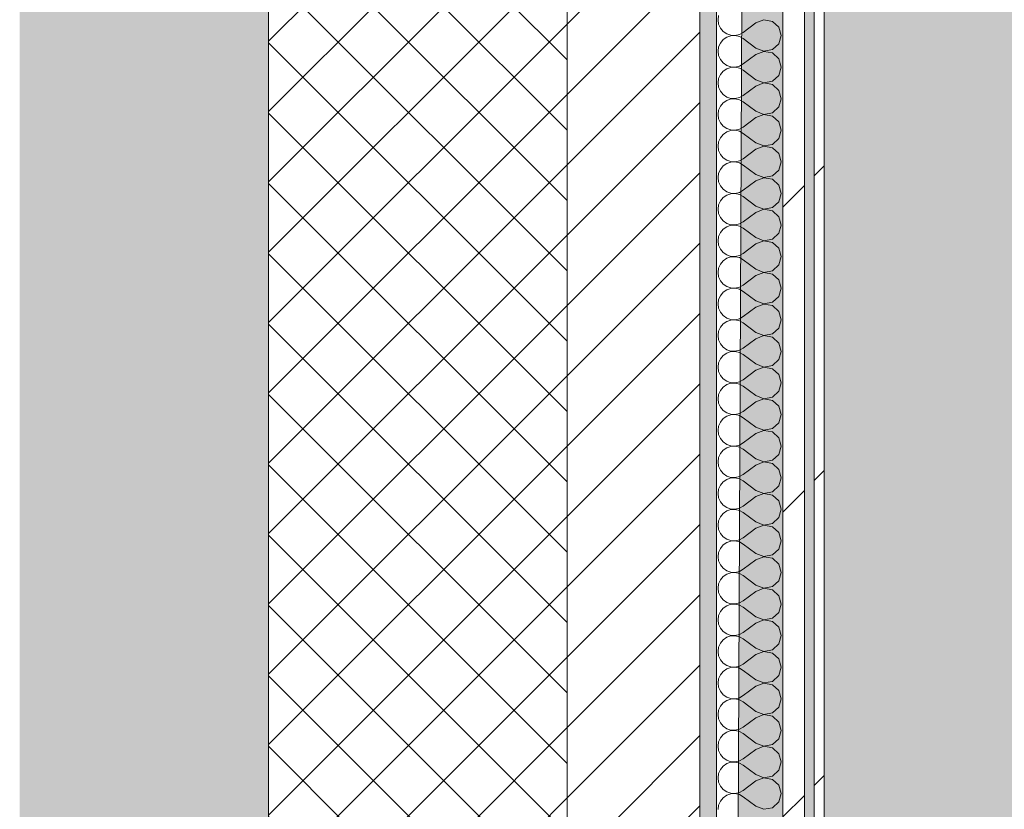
# Model space of a CAD drawing. Header units: millimetres. Extents: x -40968 to 13979, y -19284 to 4746.
# Tile 180 of 234: x -2101 to -1508, y -8990 to -8514. Entities that reach past the tile are written whole.
import ezdxf
from ezdxf.enums import TextEntityAlignment as Align

# ---------------------------------------------------------------- set-up
doc = ezdxf.new("R2010")
doc.units = ezdxf.units.MM
doc.header["$MEASUREMENT"] = 0
doc.linetypes.add('Wipeout_Contour', pattern=[1000, 0, -1000])
for name, color, linetype in [('12_FAÇ_Façana', 7, 'Continuous'), ('Nuevo_05_AUX_Treball', 7, 'Continuous'), ('Nuevo_08_E_Envans secs', 7, 'Continuous')]:
    doc.layers.add(name, color=color, linetype=linetype)
for name, color, linetype, lineweight, true_color in [('12_FAÇ_Façana_Pluma_Nº__102', 7, 'Continuous', 5, 0xcccccc), ('12_FAÇ_Façana_Pluma_Nº__174', 7, 'Continuous', 13, 0xe4ad2c), ('12_FAÇ_Façana_Pluma_Nº__176', 7, 'Continuous', 15, 0x93a0c6), ('Nuevo_05_AUX_Treball_Pluma_Nº__3', 7, 'Continuous', 5, 0xa4a4a4), ('Nuevo_08_E_Envans secs_Pluma_Nº__102', 7, 'Continuous', 5, 0xcccccc), ('Nuevo_08_E_Envans secs_Pluma_Nº__171', 171, 'Continuous', 13, 0xaaaaff), ('Nuevo_08_E_Envans secs_Pluma_Nº__177', 7, 'Continuous', 15, 0xf7e046)]:
    doc.layers.add(name, color=color, linetype=linetype, lineweight=lineweight, true_color=true_color)
for name, color, linetype, lineweight in [('12_FAÇ_Façana_Pluma_Nº__2', 8, 'Continuous', 5), ('12_FAÇ_Façana_Pluma_Nº__7', 7, 'Continuous', 5), ('Nuevo_08_E_Envans secs_Pluma_Nº__1', 7, 'Continuous', 5), ('Nuevo_Sellos de Zona Archicad_Pluma_Nº__1', 7, 'Continuous', 5)]:
    doc.layers.add(name, color=color, linetype=linetype, lineweight=lineweight)
doc.styles.add('Estilo_Generado_1', font='txt')
pattern_1 = [(45, (0, 0), (-183.848, 183.848), [195, -65]), (45, (7e-14, 183.85), (-183.848, 183.848), [195, -65])]

# ---------------------------------------------------------------- blocks, each defined once
blk = doc.blocks.new('Planta 2_Passadís_5_1', base_point=(-1416.7, 3400.2))
at = {"layer": 'Nuevo_05_AUX_Treball', "linetype": 'Continuous', "lineweight": 0, "true_color": 0xe5e5e5}
blk.add_hatch(color=254, dxfattribs=at).paths.add_polyline_path([(-28277.4, 3863.45), (-28277.4, 2109.55), (-1619.32, 2109.55), (-1682.64, -12338.98), (-3637.99, -12338.98), (-3641.2, -17111.12), (363.89, -17130.66), (363.89, -11988.98), (6068.89, -11988.98), (6068.89, -9207.42), (358.89, -9207.42), (358.89, 2108.94), (7332.11, 2109.55), (7331.95, 3863.45)])
at = {"layer": 'Nuevo_05_AUX_Treball_Pluma_Nº__3', "color": 253, "linetype": 'Continuous', "lineweight": 5, "true_color": 0xa4a4a4, "flags": 128}
blk.add_lwpolyline([(-28277.4, 3863.45), (-28277.4, 2109.55), (-1619.32, 2109.55), (-1682.64, -12338.98), (-3637.99, -12338.98), (-3641.2, -17111.12), (363.89, -17130.66), (363.89, -11988.98), (6068.89, -11988.98), (6068.89, -9207.42), (358.89, -9207.42), (358.89, 2108.94), (7332.11, 2109.55), (7331.95, 3863.45)], close=True, dxfattribs=at)
at = {"layer": 'Nuevo_Sellos de Zona Archicad_Pluma_Nº__1', "color": 7, "lineweight": 5, "style": 'Estilo_Generado_1'}
for tag, p in [('ROOM_NAME', (-1416.7, 3342.05)), ('ROOM_NUMBER', (-1416.7, 3117.65)), ('ROOM_AREA', (-1416.7, 2890.28))]:
    blk.add_attdef(tag, text='', height=120, dxfattribs=at).set_placement(p, align=Align.TOP_LEFT)
blk = doc.blocks.new('Muro_1_1', base_point=(-1681.11, -1193.98))
at = {"layer": '12_FAÇ_Façana_Pluma_Nº__102', "linetype": 'Continuous', "lineweight": 0, "true_color": 0xe5e5e5}
blk.add_hatch(color=254, dxfattribs=at).paths.add_polyline_path([(-2101.11, -10658.98), (-1951.11, -10658.98), (-1951.11, -7438.98), (-1971.11, -7438.98), (-1971.11, -6988.97), (-1951.11, -6988.97), (-1951.11, -1638.98), (-2101.11, -1638.98)])
at = {"layer": '12_FAÇ_Façana_Pluma_Nº__174', "linetype": 'Continuous', "lineweight": 13, "true_color": 0xe4ad2c}
h = blk.add_hatch(dxfattribs=at)
h.set_pattern_fill('SATE_Aislamiento_0001', color=42, style=0, pattern_type=2)
h.set_pattern_definition([(45, (0, 0), (-21.2132, 21.2132), []), (135, (0, 0), (21.2132, 21.2132), [])])
h.paths.add_polyline_path([(-1951.11, -7438.98), (-1951.11, -10658.98), (-1771.11, -10658.98), (-1771.11, -7438.98)])
at = {"layer": '12_FAÇ_Façana_Pluma_Nº__176', "linetype": 'Continuous', "lineweight": 0, "true_color": 0x495063}
blk.add_hatch(color=251, dxfattribs=at).paths.add_polyline_path([(-1691.11, -7438.98), (-1691.11, -10658.98), (-1681.11, -10658.98), (-1681.11, -7438.98)])
at = {"layer": '12_FAÇ_Façana_Pluma_Nº__2', "linetype": 'Continuous', "lineweight": 5}
h = blk.add_hatch(dxfattribs=at)
h.set_pattern_fill('Ceramic_0001', color=8, style=0, pattern_type=2)
h.set_pattern_definition([(45, (0, 0), (-21.2132, 21.2132), [])])
h.paths.add_polyline_path([(-1771.11, -7438.98), (-1771.11, -10658.98), (-1691.11, -10658.98), (-1691.11, -7438.98)])
at = {"layer": '12_FAÇ_Façana_Pluma_Nº__7', "color": 7, "linetype": 'Continuous', "lineweight": 5}
for p, q in [((-1951.11, -7438.98), (-1951.11, -10658.98)), ((-1771.11, -10658.98), (-1771.11, -7438.98)), ((-1691.11, -10658.98), (-1691.11, -7438.98))]:
    blk.add_line(p, q, dxfattribs=at)
at = {"layer": '12_FAÇ_Façana_Pluma_Nº__7', "color": 7, "linetype": 'Continuous', "lineweight": 5, "flags": 128}
blk.add_lwpolyline([(-1681.11, -10658.98), (-1681.11, -7438.98)], dxfattribs=at)
blk = doc.blocks.new('*X372')
at = {"layer": 'Nuevo_08_E_Envans secs_Pluma_Nº__102', "color": 254, "linetype": 'Continuous', "lineweight": 5, "true_color": 0xcccccc}
for p, q in [((-1679.79, -8511.68), (-1680.16, -8514.29)), ((-1680.16, -8514.29), (-1679.79, -8516.89)), ((-1679.79, -8516.89), (-1678.73, -8519.29)), ((-1657.3, -8516.19), (-1664.92, -8521.9)), ((-1652.44, -8514.32), (-1657.3, -8516.19)), ((-1647.33, -8515.29), (-1652.44, -8514.32)), ((-1643.48, -8518.8), (-1647.33, -8515.29)), ((-1678.73, -8519.29), (-1677.06, -8521.32)), ((-1677.06, -8521.32), (-1674.89, -8522.8)), ((-1674.89, -8522.8), (-1672.4, -8523.64)), ((-1667.22, -8523.18), (-1664.92, -8521.9)), ((-1642.06, -8523.81), (-1643.48, -8518.8)), ((-1678.73, -8528.33), (-1679.79, -8530.73)), ((-1677.06, -8526.3), (-1678.73, -8528.33)), ((-1674.89, -8524.81), (-1677.06, -8526.3)), ((-1672.4, -8523.98), (-1674.89, -8524.81)), ((-1672.4, -8523.64), (-1669.78, -8523.77)), ((-1669.78, -8523.85), (-1672.4, -8523.98)), ((-1669.78, -8523.77), (-1667.22, -8523.18)), ((-1667.22, -8524.44), (-1669.78, -8523.85)), ((-1664.92, -8525.71), (-1667.22, -8524.44)), ((-1657.3, -8531.43), (-1664.92, -8525.71)), ((-1647.33, -8532.33), (-1643.48, -8528.82)), ((-1643.48, -8528.82), (-1642.06, -8523.81)), ((-1679.79, -8530.73), (-1680.16, -8533.33)), ((-1680.16, -8533.33), (-1679.79, -8535.94)), ((-1657.3, -8531.43), (-1652.44, -8533.29)), ((-1652.44, -8533.37), (-1657.3, -8535.24)), ((-1652.44, -8533.29), (-1647.33, -8532.33)), ((-1647.33, -8534.34), (-1652.44, -8533.37)), ((-1643.48, -8537.85), (-1647.33, -8534.34)), ((-1679.79, -8535.94), (-1678.73, -8538.34)), ((-1678.73, -8538.34), (-1677.06, -8540.36)), ((-1677.06, -8540.36), (-1674.89, -8541.85)), ((-1657.3, -8535.24), (-1664.92, -8540.95)), ((-1642.06, -8542.86), (-1643.48, -8537.85)), ((-1677.06, -8545.35), (-1678.73, -8547.37)), ((-1674.89, -8543.86), (-1677.06, -8545.35)), ((-1674.89, -8541.85), (-1672.4, -8542.69)), ((-1672.4, -8543.02), (-1674.89, -8543.86)), ((-1672.4, -8542.69), (-1669.78, -8542.82)), ((-1669.78, -8542.9), (-1672.4, -8543.02)), ((-1669.78, -8542.82), (-1667.22, -8542.22)), ((-1667.22, -8543.49), (-1669.78, -8542.9)), ((-1667.22, -8542.22), (-1664.92, -8540.95)), ((-1664.92, -8544.76), (-1667.22, -8543.49)), ((-1657.3, -8550.48), (-1664.92, -8544.76)), ((-1643.48, -8547.86), (-1642.06, -8542.86)), ((-1679.79, -8549.78), (-1680.16, -8552.38)), ((-1680.16, -8552.38), (-1679.79, -8554.98)), ((-1678.73, -8547.37), (-1679.79, -8549.78)), ((-1657.3, -8550.48), (-1652.44, -8552.34)), ((-1652.44, -8552.42), (-1657.3, -8554.29)), ((-1652.44, -8552.34), (-1647.33, -8551.38)), ((-1647.33, -8553.39), (-1652.44, -8552.42)), ((-1647.33, -8551.38), (-1643.48, -8547.86)), ((-1679.79, -8554.98), (-1678.73, -8557.39)), ((-1678.73, -8557.39), (-1677.06, -8559.41)), ((-1657.3, -8554.29), (-1664.92, -8560)), ((-1643.48, -8556.9), (-1647.33, -8553.39)), ((-1642.06, -8561.9), (-1643.48, -8556.9)), ((-1677.06, -8564.4), (-1678.73, -8566.42)), ((-1677.06, -8559.41), (-1674.89, -8560.9)), ((-1674.89, -8562.91), (-1677.06, -8564.4)), ((-1674.89, -8560.9), (-1672.4, -8561.74)), ((-1672.4, -8562.07), (-1674.89, -8562.91)), ((-1672.4, -8561.74), (-1669.78, -8561.87)), ((-1669.78, -8561.94), (-1672.4, -8562.07)), ((-1669.78, -8561.87), (-1667.22, -8561.27)), ((-1667.22, -8562.54), (-1669.78, -8561.94)), ((-1667.22, -8561.27), (-1664.92, -8560)), ((-1664.92, -8563.81), (-1667.22, -8562.54)), ((-1657.3, -8569.52), (-1664.92, -8563.81)), ((-1643.48, -8566.91), (-1642.06, -8561.9)), ((-1679.79, -8568.83), (-1680.16, -8571.43)), ((-1678.73, -8566.42), (-1679.79, -8568.83)), ((-1657.3, -8569.52), (-1652.44, -8571.39)), ((-1652.44, -8571.39), (-1647.33, -8570.42)), ((-1647.33, -8570.42), (-1643.48, -8566.91)), ((-1680.16, -8571.43), (-1679.79, -8574.03)), ((-1679.79, -8574.03), (-1678.73, -8576.44)), ((-1678.73, -8576.44), (-1677.06, -8578.46)), ((-1657.3, -8573.33), (-1664.92, -8579.05)), ((-1652.44, -8571.47), (-1657.3, -8573.33)), ((-1647.33, -8572.43), (-1652.44, -8571.47)), ((-1643.48, -8575.95), (-1647.33, -8572.43)), ((-1642.06, -8580.95), (-1643.48, -8575.95)), ((-1677.06, -8578.46), (-1674.89, -8579.95)), ((-1674.89, -8581.96), (-1677.06, -8583.45)), ((-1674.89, -8579.95), (-1672.4, -8580.79)), ((-1672.4, -8581.12), (-1674.89, -8581.96)), ((-1672.4, -8580.79), (-1669.78, -8580.91)), ((-1669.78, -8580.99), (-1672.4, -8581.12)), ((-1669.78, -8580.91), (-1667.22, -8580.32)), ((-1667.22, -8581.59), (-1669.78, -8580.99)), ((-1667.22, -8580.32), (-1664.92, -8579.05)), ((-1664.92, -8582.86), (-1667.22, -8581.59)), ((-1643.48, -8585.96), (-1642.06, -8580.95)), ((-1679.79, -8587.87), (-1680.16, -8590.48)), ((-1678.73, -8585.47), (-1679.79, -8587.87)), ((-1677.06, -8583.45), (-1678.73, -8585.47)), ((-1657.3, -8588.57), (-1664.92, -8582.86)), ((-1647.33, -8589.47), (-1643.48, -8585.96)), ((-1680.16, -8590.48), (-1679.79, -8593.08)), ((-1679.79, -8593.08), (-1678.73, -8595.48)), ((-1657.3, -8592.38), (-1664.92, -8598.1)), ((-1657.3, -8588.57), (-1652.44, -8590.44)), ((-1652.44, -8590.51), (-1657.3, -8592.38)), ((-1652.44, -8590.44), (-1647.33, -8589.47)), ((-1647.33, -8591.48), (-1652.44, -8590.51)), ((-1643.48, -8594.99), (-1647.33, -8591.48)), ((-1678.73, -8595.48), (-1677.06, -8597.51)), ((-1677.06, -8597.51), (-1674.89, -8598.99)), ((-1674.89, -8598.99), (-1672.4, -8599.83)), ((-1672.4, -8600.17), (-1674.89, -8601.01)), ((-1672.4, -8599.83), (-1669.78, -8599.96)), ((-1669.78, -8600.04), (-1672.4, -8600.17)), ((-1669.78, -8599.96), (-1667.22, -8599.37)), ((-1667.22, -8600.63), (-1669.78, -8600.04)), ((-1667.22, -8599.37), (-1664.92, -8598.1)), ((-1642.06, -8600), (-1643.48, -8594.99)), ((-1643.48, -8605.01), (-1642.06, -8600)), ((-1678.73, -8604.52), (-1679.79, -8606.92)), ((-1677.06, -8602.49), (-1678.73, -8604.52)), ((-1674.89, -8601.01), (-1677.06, -8602.49)), ((-1664.92, -8601.9), (-1667.22, -8600.63)), ((-1657.3, -8607.62), (-1664.92, -8601.9)), ((-1647.33, -8608.52), (-1643.48, -8605.01)), ((-1679.79, -8606.92), (-1680.16, -8609.52)), ((-1680.16, -8609.52), (-1679.79, -8612.13)), ((-1657.3, -8611.43), (-1664.92, -8617.14)), ((-1657.3, -8607.62), (-1652.44, -8609.49)), ((-1652.44, -8609.56), (-1657.3, -8611.43)), ((-1652.44, -8609.49), (-1647.33, -8608.52)), ((-1647.33, -8610.53), (-1652.44, -8609.56)), ((-1643.48, -8614.04), (-1647.33, -8610.53)), ((-1679.79, -8612.13), (-1678.73, -8614.53)), ((-1678.73, -8614.53), (-1677.06, -8616.55)), ((-1677.06, -8616.55), (-1674.89, -8618.04)), ((-1667.22, -8618.41), (-1664.92, -8617.14)), ((-1642.06, -8619.05), (-1643.48, -8614.04)), ((-1678.73, -8623.56), (-1679.79, -8625.97)), ((-1677.06, -8621.54), (-1678.73, -8623.56)), ((-1674.89, -8620.05), (-1677.06, -8621.54)), ((-1674.89, -8618.04), (-1672.4, -8618.88)), ((-1672.4, -8619.21), (-1674.89, -8620.05)), ((-1672.4, -8618.88), (-1669.78, -8619.01)), ((-1669.78, -8619.09), (-1672.4, -8619.21)), ((-1669.78, -8619.01), (-1667.22, -8618.41)), ((-1667.22, -8619.68), (-1669.78, -8619.09)), ((-1664.92, -8620.95), (-1667.22, -8619.68)), ((-1657.3, -8626.67), (-1664.92, -8620.95)), ((-1643.48, -8624.05), (-1642.06, -8619.05)), ((-1679.79, -8625.97), (-1680.16, -8628.57)), ((-1680.16, -8628.57), (-1679.79, -8631.17)), ((-1657.3, -8626.67), (-1652.44, -8628.53)), ((-1652.44, -8628.61), (-1657.3, -8630.48)), ((-1652.44, -8628.53), (-1647.33, -8627.57)), ((-1647.33, -8629.58), (-1652.44, -8628.61)), ((-1647.33, -8627.57), (-1643.48, -8624.05)), ((-1643.48, -8633.09), (-1647.33, -8629.58)), ((-1679.79, -8631.17), (-1678.73, -8633.58)), ((-1678.73, -8633.58), (-1677.06, -8635.6)), ((-1677.06, -8635.6), (-1674.89, -8637.09)), ((-1657.3, -8630.48), (-1664.92, -8636.19)), ((-1642.06, -8638.1), (-1643.48, -8633.09)), ((-1677.06, -8640.59), (-1678.73, -8642.61)), ((-1674.89, -8639.1), (-1677.06, -8640.59)), ((-1674.89, -8637.09), (-1672.4, -8637.93)), ((-1672.4, -8638.26), (-1674.89, -8639.1)), ((-1672.4, -8637.93), (-1669.78, -8638.06)), ((-1669.78, -8638.13), (-1672.4, -8638.26)), ((-1669.78, -8638.06), (-1667.22, -8637.46)), ((-1667.22, -8638.73), (-1669.78, -8638.13)), ((-1667.22, -8637.46), (-1664.92, -8636.19)), ((-1664.92, -8640), (-1667.22, -8638.73)), ((-1657.3, -8645.71), (-1664.92, -8640)), ((-1643.48, -8643.1), (-1642.06, -8638.1)), ((-1679.79, -8645.02), (-1680.16, -8647.62)), ((-1680.16, -8647.62), (-1679.79, -8650.22)), ((-1678.73, -8642.61), (-1679.79, -8645.02)), ((-1657.3, -8645.71), (-1652.44, -8647.58)), ((-1652.44, -8647.66), (-1657.3, -8649.52)), ((-1652.44, -8647.58), (-1647.33, -8646.61)), ((-1647.33, -8648.62), (-1652.44, -8647.66)), ((-1647.33, -8646.61), (-1643.48, -8643.1)), ((-1679.79, -8650.22), (-1678.73, -8652.63)), ((-1678.73, -8652.63), (-1677.06, -8654.65)), ((-1657.3, -8649.52), (-1664.92, -8655.24)), ((-1643.48, -8652.14), (-1647.33, -8648.62)), ((-1642.06, -8657.14), (-1643.48, -8652.14)), ((-1677.06, -8654.65), (-1674.89, -8656.14)), ((-1674.89, -8658.15), (-1677.06, -8659.64)), ((-1674.89, -8656.14), (-1672.4, -8656.98)), ((-1672.4, -8657.31), (-1674.89, -8658.15)), ((-1672.4, -8656.98), (-1669.78, -8657.1)), ((-1669.78, -8657.18), (-1672.4, -8657.31)), ((-1669.78, -8657.1), (-1667.22, -8656.51)), ((-1667.22, -8657.78), (-1669.78, -8657.18)), ((-1667.22, -8656.51), (-1664.92, -8655.24)), ((-1664.92, -8659.05), (-1667.22, -8657.78)), ((-1657.3, -8664.76), (-1664.92, -8659.05)), ((-1643.48, -8662.15), (-1642.06, -8657.14)), ((-1679.79, -8664.06), (-1680.16, -8666.67)), ((-1678.73, -8661.66), (-1679.79, -8664.06)), ((-1677.06, -8659.64), (-1678.73, -8661.66)), ((-1657.3, -8664.76), (-1652.44, -8666.63)), ((-1647.33, -8665.66), (-1643.48, -8662.15)), ((-1680.16, -8666.67), (-1679.79, -8669.27)), ((-1679.79, -8669.27), (-1678.73, -8671.67)), ((-1657.3, -8668.57), (-1664.92, -8674.29)), ((-1652.44, -8666.71), (-1657.3, -8668.57)), ((-1652.44, -8666.63), (-1647.33, -8665.66)), ((-1647.33, -8667.67), (-1652.44, -8666.71)), ((-1643.48, -8671.18), (-1647.33, -8667.67)), ((-1642.06, -8676.19), (-1643.48, -8671.18)), ((-1678.73, -8671.67), (-1677.06, -8673.7)), ((-1677.06, -8673.7), (-1674.89, -8675.19)), ((-1674.89, -8677.2), (-1677.06, -8678.68)), ((-1674.89, -8675.19), (-1672.4, -8676.02)), ((-1672.4, -8676.36), (-1674.89, -8677.2)), ((-1672.4, -8676.02), (-1669.78, -8676.15)), ((-1669.78, -8676.23), (-1672.4, -8676.36)), ((-1669.78, -8676.15), (-1667.22, -8675.56)), ((-1667.22, -8676.82), (-1669.78, -8676.23)), ((-1667.22, -8675.56), (-1664.92, -8674.29)), ((-1664.92, -8678.1), (-1667.22, -8676.82)), ((-1643.48, -8681.2), (-1642.06, -8676.19)), ((-1679.79, -8683.11), (-1680.16, -8685.71)), ((-1678.73, -8680.71), (-1679.79, -8683.11)), ((-1677.06, -8678.68), (-1678.73, -8680.71)), ((-1657.3, -8683.81), (-1664.92, -8678.1)), ((-1647.33, -8684.71), (-1643.48, -8681.2)), ((-1680.16, -8685.71), (-1679.79, -8688.32)), ((-1679.79, -8688.32), (-1678.73, -8690.72)), ((-1657.3, -8687.62), (-1664.92, -8693.33)), ((-1657.3, -8683.81), (-1652.44, -8685.68)), ((-1652.44, -8685.75), (-1657.3, -8687.62)), ((-1652.44, -8685.68), (-1647.33, -8684.71)), ((-1647.33, -8686.72), (-1652.44, -8685.75)), ((-1643.48, -8690.23), (-1647.33, -8686.72)), ((-1678.73, -8690.72), (-1677.06, -8692.74)), ((-1677.06, -8692.74), (-1674.89, -8694.23)), ((-1674.89, -8694.23), (-1672.4, -8695.07)), ((-1672.4, -8695.07), (-1669.78, -8695.2)), ((-1669.78, -8695.2), (-1667.22, -8694.6)), ((-1667.22, -8694.6), (-1664.92, -8693.33)), ((-1642.06, -8695.24), (-1643.48, -8690.23)), ((-1678.73, -8699.75), (-1679.79, -8702.16)), ((-1677.06, -8697.73), (-1678.73, -8699.75)), ((-1674.89, -8696.24), (-1677.06, -8697.73)), ((-1672.4, -8695.4), (-1674.89, -8696.24)), ((-1669.78, -8695.28), (-1672.4, -8695.4)), ((-1667.22, -8695.87), (-1669.78, -8695.28)), ((-1664.92, -8697.14), (-1667.22, -8695.87)), ((-1657.3, -8702.86), (-1664.92, -8697.14)), ((-1647.33, -8703.76), (-1643.48, -8700.25)), ((-1643.48, -8700.25), (-1642.06, -8695.24)), ((-1679.79, -8702.16), (-1680.16, -8704.76)), ((-1680.16, -8704.76), (-1679.79, -8707.36)), ((-1657.3, -8706.67), (-1664.92, -8712.38)), ((-1657.3, -8702.86), (-1652.44, -8704.72)), ((-1652.44, -8704.8), (-1657.3, -8706.67)), ((-1652.44, -8704.72), (-1647.33, -8703.76)), ((-1647.33, -8705.77), (-1652.44, -8704.8)), ((-1643.48, -8709.28), (-1647.33, -8705.77)), ((-1679.79, -8707.36), (-1678.73, -8709.77)), ((-1678.73, -8709.77), (-1677.06, -8711.79)), ((-1677.06, -8711.79), (-1674.89, -8713.28)), ((-1667.22, -8713.65), (-1664.92, -8712.38)), ((-1642.06, -8714.29), (-1643.48, -8709.28)), ((-1678.73, -8718.8), (-1679.79, -8721.21)), ((-1677.06, -8716.78), (-1678.73, -8718.8)), ((-1674.89, -8715.29), (-1677.06, -8716.78)), ((-1674.89, -8713.28), (-1672.4, -8714.12)), ((-1672.4, -8714.45), (-1674.89, -8715.29)), ((-1672.4, -8714.12), (-1669.78, -8714.25)), ((-1669.78, -8714.32), (-1672.4, -8714.45)), ((-1669.78, -8714.25), (-1667.22, -8713.65)), ((-1667.22, -8714.92), (-1669.78, -8714.32)), ((-1664.92, -8716.19), (-1667.22, -8714.92)), ((-1657.3, -8721.9), (-1664.92, -8716.19)), ((-1643.48, -8719.29), (-1642.06, -8714.29)), ((-1679.79, -8721.21), (-1680.16, -8723.81)), ((-1680.16, -8723.81), (-1679.79, -8726.41)), ((-1657.3, -8721.9), (-1652.44, -8723.77)), ((-1652.44, -8723.85), (-1657.3, -8725.71)), ((-1652.44, -8723.77), (-1647.33, -8722.8)), ((-1647.33, -8724.81), (-1652.44, -8723.85)), ((-1647.33, -8722.8), (-1643.48, -8719.29)), ((-1643.48, -8728.33), (-1647.33, -8724.81)), ((-1679.79, -8726.41), (-1678.73, -8728.82)), ((-1678.73, -8728.82), (-1677.06, -8730.84)), ((-1657.3, -8725.71), (-1664.92, -8731.43)), ((-1642.06, -8733.33), (-1643.48, -8728.33)), ((-1677.06, -8735.83), (-1678.73, -8737.85)), ((-1677.06, -8730.84), (-1674.89, -8732.33)), ((-1674.89, -8734.34), (-1677.06, -8735.83)), ((-1674.89, -8732.33), (-1672.4, -8733.17)), ((-1672.4, -8733.5), (-1674.89, -8734.34)), ((-1672.4, -8733.17), (-1669.78, -8733.29)), ((-1669.78, -8733.37), (-1672.4, -8733.5)), ((-1669.78, -8733.29), (-1667.22, -8732.7)), ((-1667.22, -8733.97), (-1669.78, -8733.37)), ((-1667.22, -8732.7), (-1664.92, -8731.43)), ((-1664.92, -8735.24), (-1667.22, -8733.97)), ((-1657.3, -8740.95), (-1664.92, -8735.24)), ((-1643.48, -8738.34), (-1642.06, -8733.33)), ((-1679.79, -8740.25), (-1680.16, -8742.86)), ((-1678.73, -8737.85), (-1679.79, -8740.25)), ((-1657.3, -8740.95), (-1652.44, -8742.82)), ((-1652.44, -8742.82), (-1647.33, -8741.85)), ((-1647.33, -8741.85), (-1643.48, -8738.34)), ((-1680.16, -8742.86), (-1679.79, -8745.46)), ((-1679.79, -8745.46), (-1678.73, -8747.86)), ((-1678.73, -8747.86), (-1677.06, -8749.89)), ((-1657.3, -8744.76), (-1664.92, -8750.48)), ((-1652.44, -8742.9), (-1657.3, -8744.76)), ((-1647.33, -8743.86), (-1652.44, -8742.9)), ((-1643.48, -8747.37), (-1647.33, -8743.86)), ((-1642.06, -8752.38), (-1643.48, -8747.37)), ((-1677.06, -8749.89), (-1674.89, -8751.38)), ((-1674.89, -8753.39), (-1677.06, -8754.87)), ((-1674.89, -8751.38), (-1672.4, -8752.22)), ((-1672.4, -8752.55), (-1674.89, -8753.39)), ((-1672.4, -8752.22), (-1669.78, -8752.34)), ((-1669.78, -8752.42), (-1672.4, -8752.55)), ((-1669.78, -8752.34), (-1667.22, -8751.75)), ((-1667.22, -8753.01), (-1669.78, -8752.42)), ((-1667.22, -8751.75), (-1664.92, -8750.48)), ((-1664.92, -8754.29), (-1667.22, -8753.01)), ((-1657.3, -8760), (-1664.92, -8754.29)), ((-1643.48, -8757.39), (-1642.06, -8752.38)), ((-1679.79, -8759.3), (-1680.16, -8761.9)), ((-1678.73, -8756.9), (-1679.79, -8759.3)), ((-1677.06, -8754.87), (-1678.73, -8756.9)), ((-1657.3, -8760), (-1652.44, -8761.87)), ((-1647.33, -8760.9), (-1643.48, -8757.39)), ((-1680.16, -8761.9), (-1679.79, -8764.51)), ((-1679.79, -8764.51), (-1678.73, -8766.91)), ((-1657.3, -8763.81), (-1664.92, -8769.52)), ((-1652.44, -8761.94), (-1657.3, -8763.81)), ((-1652.44, -8761.87), (-1647.33, -8760.9)), ((-1647.33, -8762.91), (-1652.44, -8761.94)), ((-1643.48, -8766.42), (-1647.33, -8762.91)), ((-1678.73, -8766.91), (-1677.06, -8768.94)), ((-1677.06, -8768.94), (-1674.89, -8770.42)), ((-1674.89, -8770.42), (-1672.4, -8771.26)), ((-1672.4, -8771.59), (-1674.89, -8772.43)), ((-1672.4, -8771.26), (-1669.78, -8771.39)), ((-1669.78, -8771.47), (-1672.4, -8771.59)), ((-1669.78, -8771.39), (-1667.22, -8770.8)), ((-1667.22, -8772.06), (-1669.78, -8771.47)), ((-1667.22, -8770.8), (-1664.92, -8769.52)), ((-1664.92, -8773.33), (-1667.22, -8772.06)), ((-1642.06, -8771.43), (-1643.48, -8766.42)), ((-1643.48, -8776.44), (-1642.06, -8771.43)), ((-1678.73, -8775.95), (-1679.79, -8778.35)), ((-1677.06, -8773.92), (-1678.73, -8775.95)), ((-1674.89, -8772.43), (-1677.06, -8773.92)), ((-1657.3, -8779.05), (-1664.92, -8773.33)), ((-1647.33, -8779.95), (-1643.48, -8776.44)), ((-1679.79, -8778.35), (-1680.16, -8780.95)), ((-1680.16, -8780.95), (-1679.79, -8783.55)), ((-1679.79, -8783.55), (-1678.73, -8785.96)), ((-1657.3, -8782.86), (-1664.92, -8788.57)), ((-1657.3, -8779.05), (-1652.44, -8780.91)), ((-1652.44, -8780.99), (-1657.3, -8782.86)), ((-1652.44, -8780.91), (-1647.33, -8779.95)), ((-1647.33, -8781.96), (-1652.44, -8780.99)), ((-1643.48, -8785.47), (-1647.33, -8781.96)), ((-1678.73, -8785.96), (-1677.06, -8787.98)), ((-1677.06, -8787.98), (-1674.89, -8789.47)), ((-1674.89, -8789.47), (-1672.4, -8790.31)), ((-1669.78, -8790.44), (-1667.22, -8789.84)), ((-1667.22, -8789.84), (-1664.92, -8788.57)), ((-1642.06, -8790.48), (-1643.48, -8785.47)), ((-1678.73, -8794.99), (-1679.79, -8797.4)), ((-1677.06, -8792.97), (-1678.73, -8794.99)), ((-1674.89, -8791.48), (-1677.06, -8792.97)), ((-1672.4, -8790.64), (-1674.89, -8791.48)), ((-1672.4, -8790.31), (-1669.78, -8790.44)), ((-1669.78, -8790.51), (-1672.4, -8790.64)), ((-1667.22, -8791.11), (-1669.78, -8790.51)), ((-1664.92, -8792.38), (-1667.22, -8791.11)), ((-1657.3, -8798.1), (-1664.92, -8792.38)), ((-1647.33, -8798.99), (-1643.48, -8795.48)), ((-1643.48, -8795.48), (-1642.06, -8790.48)), ((-1679.79, -8797.4), (-1680.16, -8800)), ((-1680.16, -8800), (-1679.79, -8802.6)), ((-1657.3, -8801.9), (-1664.92, -8807.62)), ((-1657.3, -8798.1), (-1652.44, -8799.96)), ((-1652.44, -8800.04), (-1657.3, -8801.9)), ((-1652.44, -8799.96), (-1647.33, -8798.99)), ((-1647.33, -8801.01), (-1652.44, -8800.04)), ((-1643.48, -8804.52), (-1647.33, -8801.01)), ((-1679.79, -8802.6), (-1678.73, -8805.01)), ((-1678.73, -8805.01), (-1677.06, -8807.03)), ((-1677.06, -8807.03), (-1674.89, -8808.52)), ((-1667.22, -8808.89), (-1664.92, -8807.62)), ((-1642.06, -8809.52), (-1643.48, -8804.52)), ((-1677.06, -8812.02), (-1678.73, -8814.04)), ((-1674.89, -8810.53), (-1677.06, -8812.02)), ((-1674.89, -8808.52), (-1672.4, -8809.36)), ((-1672.4, -8809.69), (-1674.89, -8810.53)), ((-1672.4, -8809.36), (-1669.78, -8809.49)), ((-1669.78, -8809.56), (-1672.4, -8809.69)), ((-1669.78, -8809.49), (-1667.22, -8808.89)), ((-1667.22, -8810.16), (-1669.78, -8809.56)), ((-1664.92, -8811.43), (-1667.22, -8810.16)), ((-1657.3, -8817.14), (-1664.92, -8811.43)), ((-1643.48, -8814.53), (-1642.06, -8809.52)), ((-1679.79, -8816.45), (-1680.16, -8819.05)), ((-1680.16, -8819.05), (-1679.79, -8821.65)), ((-1678.73, -8814.04), (-1679.79, -8816.45)), ((-1657.3, -8817.14), (-1652.44, -8819.01)), ((-1652.44, -8819.09), (-1657.3, -8820.95)), ((-1652.44, -8819.01), (-1647.33, -8818.04)), ((-1647.33, -8820.05), (-1652.44, -8819.09)), ((-1647.33, -8818.04), (-1643.48, -8814.53)), ((-1679.79, -8821.65), (-1678.73, -8824.05)), ((-1678.73, -8824.05), (-1677.06, -8826.08)), ((-1657.3, -8820.95), (-1664.92, -8826.67)), ((-1643.48, -8823.56), (-1647.33, -8820.05)), ((-1642.06, -8828.57), (-1643.48, -8823.56)), ((-1677.06, -8831.06), (-1678.73, -8833.09)), ((-1677.06, -8826.08), (-1674.89, -8827.57)), ((-1674.89, -8829.58), (-1677.06, -8831.06)), ((-1674.89, -8827.57), (-1672.4, -8828.41)), ((-1672.4, -8828.74), (-1674.89, -8829.58)), ((-1672.4, -8828.41), (-1669.78, -8828.53)), ((-1669.78, -8828.61), (-1672.4, -8828.74)), ((-1669.78, -8828.53), (-1667.22, -8827.94)), ((-1667.22, -8829.2), (-1669.78, -8828.61)), ((-1667.22, -8827.94), (-1664.92, -8826.67)), ((-1664.92, -8830.48), (-1667.22, -8829.2)), ((-1657.3, -8836.19), (-1664.92, -8830.48)), ((-1643.48, -8833.58), (-1642.06, -8828.57)), ((-1679.79, -8835.49), (-1680.16, -8838.1)), ((-1678.73, -8833.09), (-1679.79, -8835.49)), ((-1657.3, -8836.19), (-1652.44, -8838.06)), ((-1652.44, -8838.06), (-1647.33, -8837.09)), ((-1647.33, -8837.09), (-1643.48, -8833.58)), ((-1680.16, -8838.1), (-1679.79, -8840.7)), ((-1679.79, -8840.7), (-1678.73, -8843.1)), ((-1678.73, -8843.1), (-1677.06, -8845.13)), ((-1657.3, -8840), (-1664.92, -8845.71)), ((-1652.44, -8838.13), (-1657.3, -8840)), ((-1647.33, -8839.1), (-1652.44, -8838.13)), ((-1643.48, -8842.61), (-1647.33, -8839.1)), ((-1642.06, -8847.62), (-1643.48, -8842.61)), ((-1677.06, -8845.13), (-1674.89, -8846.61)), ((-1674.89, -8848.62), (-1677.06, -8850.11)), ((-1674.89, -8846.61), (-1672.4, -8847.45)), ((-1672.4, -8847.78), (-1674.89, -8848.62)), ((-1672.4, -8847.45), (-1669.78, -8847.58)), ((-1669.78, -8847.66), (-1672.4, -8847.78)), ((-1669.78, -8847.58), (-1667.22, -8846.99)), ((-1667.22, -8848.25), (-1669.78, -8847.66)), ((-1667.22, -8846.99), (-1664.92, -8845.71)), ((-1664.92, -8849.52), (-1667.22, -8848.25)), ((-1643.48, -8852.63), (-1642.06, -8847.62)), ((-1679.79, -8854.54), (-1680.16, -8857.14)), ((-1678.73, -8852.14), (-1679.79, -8854.54)), ((-1677.06, -8850.11), (-1678.73, -8852.14)), ((-1657.3, -8855.24), (-1664.92, -8849.52)), ((-1657.3, -8855.24), (-1652.44, -8857.1)), ((-1647.33, -8856.14), (-1643.48, -8852.63)), ((-1680.16, -8857.14), (-1679.79, -8859.75)), ((-1679.79, -8859.75), (-1678.73, -8862.15)), ((-1657.3, -8859.05), (-1664.92, -8864.76)), ((-1652.44, -8857.18), (-1657.3, -8859.05)), ((-1652.44, -8857.1), (-1647.33, -8856.14)), ((-1647.33, -8858.15), (-1652.44, -8857.18)), ((-1643.48, -8861.66), (-1647.33, -8858.15)), ((-1678.73, -8862.15), (-1677.06, -8864.17)), ((-1677.06, -8864.17), (-1674.89, -8865.66)), ((-1674.89, -8865.66), (-1672.4, -8866.5)), ((-1672.4, -8866.83), (-1674.89, -8867.67)), ((-1672.4, -8866.5), (-1669.78, -8866.63)), ((-1669.78, -8866.71), (-1672.4, -8866.83)), ((-1669.78, -8866.63), (-1667.22, -8866.03)), ((-1667.22, -8867.3), (-1669.78, -8866.71)), ((-1667.22, -8866.03), (-1664.92, -8864.76)), ((-1664.92, -8868.57), (-1667.22, -8867.3)), ((-1642.06, -8866.67), (-1643.48, -8861.66)), ((-1643.48, -8871.67), (-1642.06, -8866.67)), ((-1678.73, -8871.18), (-1679.79, -8873.59)), ((-1677.06, -8869.16), (-1678.73, -8871.18)), ((-1674.89, -8867.67), (-1677.06, -8869.16)), ((-1657.3, -8874.29), (-1664.92, -8868.57)), ((-1647.33, -8875.19), (-1643.48, -8871.67)), ((-1679.79, -8873.59), (-1680.16, -8876.19)), ((-1680.16, -8876.19), (-1679.79, -8878.79)), ((-1679.79, -8878.79), (-1678.73, -8881.2)), ((-1657.3, -8878.1), (-1664.92, -8883.81)), ((-1657.3, -8874.29), (-1652.44, -8876.15)), ((-1652.44, -8876.23), (-1657.3, -8878.1)), ((-1652.44, -8876.15), (-1647.33, -8875.19)), ((-1647.33, -8877.2), (-1652.44, -8876.23)), ((-1643.48, -8880.71), (-1647.33, -8877.2)), ((-1678.73, -8881.2), (-1677.06, -8883.22)), ((-1677.06, -8883.22), (-1674.89, -8884.71)), ((-1674.89, -8884.71), (-1672.4, -8885.55)), ((-1669.78, -8885.68), (-1667.22, -8885.08)), ((-1667.22, -8885.08), (-1664.92, -8883.81)), ((-1642.06, -8885.71), (-1643.48, -8880.71)), ((-1678.73, -8890.23), (-1679.79, -8892.64)), ((-1677.06, -8888.21), (-1678.73, -8890.23)), ((-1674.89, -8886.72), (-1677.06, -8888.21)), ((-1672.4, -8885.88), (-1674.89, -8886.72)), ((-1672.4, -8885.55), (-1669.78, -8885.68)), ((-1669.78, -8885.75), (-1672.4, -8885.88)), ((-1667.22, -8886.35), (-1669.78, -8885.75)), ((-1664.92, -8887.62), (-1667.22, -8886.35)), ((-1657.3, -8893.33), (-1664.92, -8887.62)), ((-1647.33, -8894.23), (-1643.48, -8890.72)), ((-1643.48, -8890.72), (-1642.06, -8885.71)), ((-1679.79, -8892.64), (-1680.16, -8895.24)), ((-1680.16, -8895.24), (-1679.79, -8897.84)), ((-1657.3, -8893.33), (-1652.44, -8895.2)), ((-1652.44, -8895.28), (-1657.3, -8897.14)), ((-1652.44, -8895.2), (-1647.33, -8894.23)), ((-1647.33, -8896.24), (-1652.44, -8895.28)), ((-1643.48, -8899.75), (-1647.33, -8896.24)), ((-1679.79, -8897.84), (-1678.73, -8900.25)), ((-1678.73, -8900.25), (-1677.06, -8902.27)), ((-1677.06, -8902.27), (-1674.89, -8903.76)), ((-1667.22, -8904.13), (-1664.92, -8902.86)), ((-1657.3, -8897.14), (-1664.92, -8902.86)), ((-1642.06, -8904.76), (-1643.48, -8899.75)), ((-1677.06, -8907.26), (-1678.73, -8909.28)), ((-1674.89, -8905.77), (-1677.06, -8907.26)), ((-1674.89, -8903.76), (-1672.4, -8904.6)), ((-1672.4, -8904.93), (-1674.89, -8905.77)), ((-1672.4, -8904.6), (-1669.78, -8904.72)), ((-1669.78, -8904.8), (-1672.4, -8904.93)), ((-1669.78, -8904.72), (-1667.22, -8904.13)), ((-1667.22, -8905.4), (-1669.78, -8904.8)), ((-1664.92, -8906.67), (-1667.22, -8905.4)), ((-1657.3, -8912.38), (-1664.92, -8906.67)), ((-1643.48, -8909.77), (-1642.06, -8904.76)), ((-1679.79, -8911.68), (-1680.16, -8914.29)), ((-1680.16, -8914.29), (-1679.79, -8916.89)), ((-1678.73, -8909.28), (-1679.79, -8911.68)), ((-1657.3, -8912.38), (-1652.44, -8914.25)), ((-1652.44, -8914.32), (-1657.3, -8916.19)), ((-1652.44, -8914.25), (-1647.33, -8913.28)), ((-1647.33, -8915.29), (-1652.44, -8914.32)), ((-1647.33, -8913.28), (-1643.48, -8909.77)), ((-1679.79, -8916.89), (-1678.73, -8919.29)), ((-1678.73, -8919.29), (-1677.06, -8921.32)), ((-1657.3, -8916.19), (-1664.92, -8921.9)), ((-1643.48, -8918.8), (-1647.33, -8915.29)), ((-1642.06, -8923.81), (-1643.48, -8918.8)), ((-1677.06, -8926.3), (-1678.73, -8928.33)), ((-1677.06, -8921.32), (-1674.89, -8922.8)), ((-1674.89, -8924.81), (-1677.06, -8926.3)), ((-1674.89, -8922.8), (-1672.4, -8923.64)), ((-1672.4, -8923.98), (-1674.89, -8924.81)), ((-1672.4, -8923.64), (-1669.78, -8923.77)), ((-1669.78, -8923.85), (-1672.4, -8923.98)), ((-1669.78, -8923.77), (-1667.22, -8923.18)), ((-1667.22, -8924.44), (-1669.78, -8923.85)), ((-1667.22, -8923.18), (-1664.92, -8921.9)), ((-1664.92, -8925.71), (-1667.22, -8924.44)), ((-1657.3, -8931.43), (-1664.92, -8925.71)), ((-1643.48, -8928.82), (-1642.06, -8923.81)), ((-1679.79, -8930.73), (-1680.16, -8933.33)), ((-1678.73, -8928.33), (-1679.79, -8930.73)), ((-1657.3, -8931.43), (-1652.44, -8933.29)), ((-1652.44, -8933.29), (-1647.33, -8932.33)), ((-1647.33, -8932.33), (-1643.48, -8928.82)), ((-1680.16, -8933.33), (-1679.79, -8935.94)), ((-1679.79, -8935.94), (-1678.73, -8938.34)), ((-1678.73, -8938.34), (-1677.06, -8940.36)), ((-1657.3, -8935.24), (-1664.92, -8940.95)), ((-1652.44, -8933.37), (-1657.3, -8935.24)), ((-1647.33, -8934.34), (-1652.44, -8933.37)), ((-1643.48, -8937.85), (-1647.33, -8934.34)), ((-1642.06, -8942.86), (-1643.48, -8937.85)), ((-1677.06, -8940.36), (-1674.89, -8941.85)), ((-1674.89, -8943.86), (-1677.06, -8945.35)), ((-1674.89, -8941.85), (-1672.4, -8942.69)), ((-1672.4, -8943.02), (-1674.89, -8943.86)), ((-1672.4, -8942.69), (-1669.78, -8942.82)), ((-1669.78, -8942.9), (-1672.4, -8943.02)), ((-1669.78, -8942.82), (-1667.22, -8942.22)), ((-1667.22, -8943.49), (-1669.78, -8942.9)), ((-1667.22, -8942.22), (-1664.92, -8940.95)), ((-1664.92, -8944.76), (-1667.22, -8943.49)), ((-1643.48, -8947.86), (-1642.06, -8942.86)), ((-1679.79, -8949.78), (-1680.16, -8952.38)), ((-1678.73, -8947.37), (-1679.79, -8949.78)), ((-1677.06, -8945.35), (-1678.73, -8947.37)), ((-1657.3, -8950.48), (-1664.92, -8944.76)), ((-1647.33, -8951.38), (-1643.48, -8947.86)), ((-1680.16, -8952.38), (-1679.79, -8954.98)), ((-1679.79, -8954.98), (-1678.73, -8957.39)), ((-1657.3, -8954.29), (-1664.92, -8960)), ((-1657.3, -8950.48), (-1652.44, -8952.34)), ((-1652.44, -8952.42), (-1657.3, -8954.29)), ((-1652.44, -8952.34), (-1647.33, -8951.38)), ((-1647.33, -8953.39), (-1652.44, -8952.42)), ((-1643.48, -8956.9), (-1647.33, -8953.39)), ((-1678.73, -8957.39), (-1677.06, -8959.41)), ((-1677.06, -8959.41), (-1674.89, -8960.9)), ((-1674.89, -8960.9), (-1672.4, -8961.74)), ((-1672.4, -8962.07), (-1674.89, -8962.91)), ((-1672.4, -8961.74), (-1669.78, -8961.87)), ((-1669.78, -8961.94), (-1672.4, -8962.07)), ((-1669.78, -8961.87), (-1667.22, -8961.27)), ((-1667.22, -8962.54), (-1669.78, -8961.94)), ((-1667.22, -8961.27), (-1664.92, -8960)), ((-1642.06, -8961.9), (-1643.48, -8956.9)), ((-1643.48, -8966.91), (-1642.06, -8961.9)), ((-1678.73, -8966.42), (-1679.79, -8968.83)), ((-1677.06, -8964.4), (-1678.73, -8966.42)), ((-1674.89, -8962.91), (-1677.06, -8964.4)), ((-1664.92, -8963.81), (-1667.22, -8962.54)), ((-1657.3, -8969.52), (-1664.92, -8963.81)), ((-1647.33, -8970.42), (-1643.48, -8966.91)), ((-1679.79, -8968.83), (-1680.16, -8971.43)), ((-1680.16, -8971.43), (-1679.79, -8974.03)), ((-1679.79, -8974.03), (-1678.73, -8976.44)), ((-1657.3, -8973.33), (-1664.92, -8979.05)), ((-1657.3, -8969.52), (-1652.44, -8971.39)), ((-1652.44, -8971.47), (-1657.3, -8973.33)), ((-1652.44, -8971.39), (-1647.33, -8970.42)), ((-1647.33, -8972.43), (-1652.44, -8971.47)), ((-1643.48, -8975.95), (-1647.33, -8972.43)), ((-1678.73, -8976.44), (-1677.06, -8978.46)), ((-1677.06, -8978.46), (-1674.89, -8979.95)), ((-1674.89, -8979.95), (-1672.4, -8980.79)), ((-1667.22, -8980.32), (-1664.92, -8979.05)), ((-1642.06, -8980.95), (-1643.48, -8975.95)), ((-1678.73, -8985.47), (-1679.79, -8987.87)), ((-1677.06, -8983.45), (-1678.73, -8985.47)), ((-1674.89, -8981.96), (-1677.06, -8983.45)), ((-1672.4, -8981.12), (-1674.89, -8981.96)), ((-1672.4, -8980.79), (-1669.78, -8980.91)), ((-1669.78, -8980.99), (-1672.4, -8981.12)), ((-1669.78, -8980.91), (-1667.22, -8980.32)), ((-1667.22, -8981.59), (-1669.78, -8980.99)), ((-1664.92, -8982.86), (-1667.22, -8981.59)), ((-1657.3, -8988.57), (-1664.92, -8982.86)), ((-1647.33, -8989.47), (-1643.48, -8985.96)), ((-1643.48, -8985.96), (-1642.06, -8980.95)), ((-1679.79, -8987.87), (-1680.16, -8990.48)), ((-1657.3, -8988.57), (-1652.44, -8990.44)), ((-1652.44, -8990.44), (-1647.33, -8989.47))]:
    blk.add_line(p, q, dxfattribs=at)
blk = doc.blocks.new('Muro_122_1', base_point=(-1616.11, -10658.98))
at = {"layer": 'Nuevo_08_E_Envans secs_Pluma_Nº__1', "color": 7, "linetype": 'Continuous', "lineweight": 5, "flags": 128}
blk.add_lwpolyline([(-1681.11, -7438.98), (-1681.11, -10658.98)], dxfattribs=at)
at = {"color": 254, "linetype": 'Wipeout_Contour', "lineweight": 0, "ltscale": 36800.017837}
blk.add_wipeout([(-1628.11, -10658.98), (-1628.11, -7438.98), (-1641.11, -7438.98), (-1641.11, -10658.98)], dxfattribs=at).dxf.layer = 'Nuevo_08_E_Envans secs'
at = {"color": 254, "linetype": 'Wipeout_Contour', "lineweight": 0, "ltscale": 36788.711064}
blk.add_wipeout([(-1616.11, -10658.98), (-1616.11, -7438.98), (-1622.11, -7438.98), (-1622.11, -10658.98)], dxfattribs=at).dxf.layer = 'Nuevo_08_E_Envans secs'
at = {"layer": 'Nuevo_08_E_Envans secs_Pluma_Nº__171', "linetype": 'Continuous', "lineweight": 13, "true_color": 0xaaaaff}
h = blk.add_hatch(dxfattribs=at)
h.set_pattern_fill('Panellat_HPL_0001', color=161, style=0, pattern_type=2)
h.set_pattern_definition(pattern_1)
h.paths.add_polyline_path([(-1616.11, -10658.98), (-1616.11, -7438.98), (-1622.11, -7438.98), (-1622.11, -10658.98)])
at = {"layer": 'Nuevo_08_E_Envans secs_Pluma_Nº__177', "linetype": 'Continuous', "lineweight": 15, "true_color": 0xf7e046}
h = blk.add_hatch(dxfattribs=at)
h.set_pattern_fill('Panellat_HPL_0001', color=53, style=0, pattern_type=2)
h.set_pattern_definition(pattern_1)
h.paths.add_polyline_path([(-1628.11, -10658.98), (-1628.11, -7438.98), (-1641.11, -7438.98), (-1641.11, -10658.98)])
at = {"layer": 'Nuevo_08_E_Envans secs_Pluma_Nº__1', "color": 7, "linetype": 'Continuous', "lineweight": 5}
for p, q in [((-1641.11, -10658.98), (-1641.11, -7438.98)), ((-1628.11, -10658.98), (-1628.11, -7438.98)), ((-1622.11, -10658.98), (-1622.11, -7438.98))]:
    blk.add_line(p, q, dxfattribs=at)
at = {"layer": 'Nuevo_08_E_Envans secs_Pluma_Nº__1', "color": 7, "linetype": 'Continuous', "lineweight": 5, "flags": 128}
blk.add_lwpolyline([(-1616.11, -10658.98), (-1616.11, -7438.98)], dxfattribs=at)
at = {"layer": 'Nuevo_08_E_Envans secs', "color": 7, "lineweight": 20}
blk.add_blockref('*X372', (0, 0), dxfattribs=at)

msp = doc.modelspace()

# ---------------------------------------------------------------- linework, layer by layer
at = {"layer": 'Nuevo_05_AUX_Treball', "color": 254, "linetype": 'Continuous', "lineweight": 0, "true_color": 0xe5e5e5, "flags": 128}
msp.add_lwpolyline([(-28277.4, 3863.45), (-28277.4, 2109.55), (-1619.32, 2109.55), (-1682.64, -12338.98), (-3637.99, -12338.98), (-3641.2, -17111.12), (363.89, -17130.66), (363.89, -11988.98), (6068.89, -11988.98), (6068.89, -9207.42), (358.89, -9207.42), (358.89, 2108.94), (7332.11, 2109.55), (7331.95, 3863.45)], close=True, dxfattribs=at)

# ---------------------------------------------------------------- block references
at = {"layer": '12_FAÇ_Façana', "color": 7, "lineweight": 20}
msp.add_blockref('Muro_1_1', (-1681.11, -1193.98), dxfattribs=at)
at = {"layer": 'Nuevo_05_AUX_Treball', "color": 7, "linetype": 'Continuous', "lineweight": 5}
msp.add_blockref('Planta 2_Passadís_5_1', (-1416.7, 3400.2), dxfattribs=at)

# ---------------------------------------------------------------- next in the draw order: block references
at = {"layer": 'Nuevo_08_E_Envans secs', "color": 7, "lineweight": 20}
msp.add_blockref('Muro_122_1', (-1616.11, -10658.98), dxfattribs=at)

doc.saveas('drawing.dxf')
